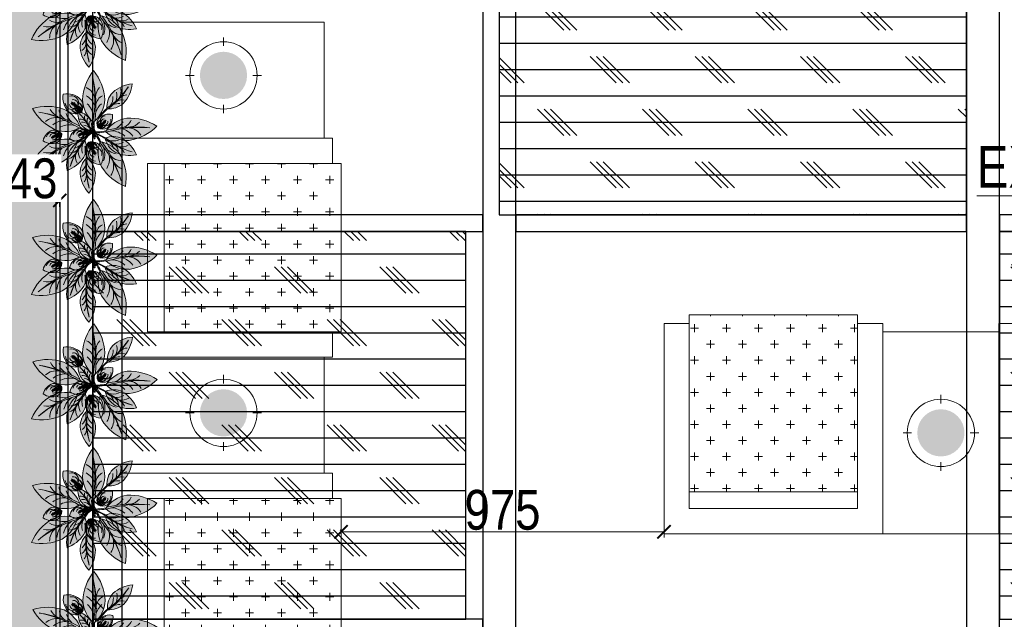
# Model space of a CAD drawing. Header units: millimetres. Extents: x -106827 to 92813, y -35754 to 7831.
# Tile 130 of 160: x 2016 to 4988, y -26814 to -25005. Entities that reach past the tile are written whole.
import ezdxf
from ezdxf.xclip import XClip

# ---------------------------------------------------------------- set-up
doc = ezdxf.new("R2010")
doc.units = ezdxf.units.MM
doc.header["$XCLIPFRAME"] = 2
doc.header["$PDMODE"] = 35
doc.linetypes.add('General Arrangement Plan$0$( Hidden )', pattern=[0.375, 0.25, -0.125])
doc.linetypes.add('HIDDEN', pattern=[0.375, 0.25, -0.125])
for name, color, linetype in [('A-ANNO-DIMS-30', 7, 'Continuous'), ('Elevation hatch', 7, 'Continuous'), ('IFF-35 HEAVY', 100, 'Continuous'), ('M-HVAC-INSULATION', 7, 'Continuous')]:
    doc.layers.add(name, color=color, linetype=linetype)
for name, color, linetype, lineweight in [('General Arrangement Plan$0$DIM', 7, 'Continuous', 13), ('General Arrangement Plan$1$CT-FURNITURE', 3, 'Continuous', 5), ('General Arrangement Plan$1$FURN', 252, 'Continuous', 5), ('General Arrangement Plan$1$TXT', 6, 'Continuous', 20)]:
    doc.layers.add(name, color=color, linetype=linetype, lineweight=lineweight)
doc.styles.add('General Arrangement Plan$1$Standard', font='ARIALN.TTF')
doc.styles.get("Standard").update_dxf_attribs({"font": 'ARIALN.TTF'})
doc.dimstyles.new('General Arrangement Plan$1$TFS-Dim', dxfattribs={"dimtxt": 120, "dimasz": 40, "dimexe": 25, "dimexo": 25, "dimgap": 4.5, "dimtad": 1, "dimdec": 0, "dimzin": 0, "dimdsep": 46, "dimtxsty": 'General Arrangement Plan$1$Standard', "dimblk": 'General Arrangement Plan$1$_ArchTick', "dimcen": 0.09, "dimdle": 2, "dimclrd": 256, "dimclre": 8, "dimadec": 0, "dimazin": 0, "dimtfac": 1, "dimtdec": 0, "dimtofl": 0, "dimtmove": 1, "dimatfit": 3, "dimfxl": 1, "dimtolj": 1, "dimtzin": 0, "dimlwd": -1, "dimlwe": -1, "dimarcsym": 0})
doc.dimstyles.new('TFS-Dim', dxfattribs={"dimtxt": 120, "dimasz": 40, "dimexe": 25, "dimexo": 25, "dimgap": 4.5, "dimtad": 1, "dimdec": 0, "dimzin": 0, "dimdsep": 46, "dimtxsty": 'Standard', "dimblk": 'ARCHTICK', "dimcen": 0.09, "dimdle": 2, "dimclrd": 256, "dimclre": 8, "dimadec": 0, "dimazin": 0, "dimtfac": 1, "dimtdec": 0, "dimtofl": 0, "dimtmove": 1, "dimatfit": 3, "dimfxl": 1, "dimtolj": 1, "dimtzin": 0, "dimlwd": -1, "dimlwe": -1, "dimarcsym": 0})
pattern_1 = [(0, (-27179.21, -19598.95), (0, 79.375), []), (135, (-27139.52, -19638.64), (-158.75, -158.75), [112.2532, -112.2532]), (135, (-27119.68, -19638.64), (-158.75, -158.75), [112.2532, -112.2532]), (135, (-27099.83, -19638.64), (-158.75, -158.75), [112.2532, -112.2532])]

# ---------------------------------------------------------------- blocks, each defined once
blk = doc.blocks.new('General Arrangement Plan$1$A$Caff05cb0')
h = blk.add_hatch(color=52)
h.set_gradient(color1=(228, 209, 7), one_color=1, tint=1, name='SPHERICAL')
edge = h.paths.add_edge_path()
edge.add_arc((0, 0), 70.1, 0, 360, ccw=False)
at = {"color": 250}
for points in [[(0, 87.5), (0, 112.5)], [(-87.5, 0), (-112.5, 0)], [(87.5, 0), (112.5, 0)], [(0, -87.5), (0, -112.5)]]:
    blk.add_lwpolyline(points, dxfattribs=at)
blk.add_circle((0, 0), 100, dxfattribs=at)
blk = doc.blocks.new('General Arrangement Plan$1$JHGFG')
h = blk.add_hatch()
h.set_pattern_fill('CROSS', color=9, scale=7.5, angle=270)
h.paths.add_polyline_path([(-2281577.9, -209054.5), (-2282102.9, -209054.5), (-2282102.9, -209554.5), (-2281577.9, -209554.5)])
at = {"color": 0, "linetype": 'ByBlock', "lineweight": -2}
for points in [[(-2282152.9, -209054.5), (-2281602.9, -209054.5), (-2281602.9, -208979.5), (-2282227.9, -208979.5), (-2282227.9, -209629.5), (-2281602.9, -209629.5), (-2281602.9, -209554.5), (-2282152.9, -209554.5)], [(-2282102.9, -209054.5), (-2282152.9, -209054.5), (-2282152.9, -209554.5), (-2282102.9, -209554.5)], [(-2281577.9, -209054.5), (-2282102.9, -209054.5), (-2282102.9, -209554.5), (-2281577.9, -209554.5)]]:
    blk.add_lwpolyline(points, close=True, dxfattribs=at)
blk = doc.blocks.new('General Arrangement Plan$1$plant4')
at = {"ltscale": 0.8}
h = blk.add_hatch(color=85, dxfattribs=at)
h.dxf.hatch_style = 1
h.set_gradient(color1=(103, 159, 96), color2=(179, 207, 175), one_color=1, tint=0.75, name='INVCURVED')
h.paths.add_polyline_path([(0.2266, 0.0676, 0.199512), (0.0989, 0.0067, 0.09675), (0.3533, 0.0075, -0.086654), (0.1023, -0.0053, 0.192489), (0.2266, -0.0624, 0.158608), (0.3953, 0.0026, 0.158608)])
h = blk.add_hatch(color=35, dxfattribs=at)
h.dxf.hatch_style = 1
h.set_gradient(color1=(179, 116, 77), color2=(114, 74, 49), one_color=1, tint=0.32, name='CURVED')
h.paths.add_polyline_path([(0.05, -0.0003), (0.0485, 0.0057, 0.033108), (0, 0, 0.809082), (0.002, -0.006, -0.032777)])
h.paths.add_polyline_path([(0.0973, 0.0049, 0.033108), (0.0485, 0.0057), (0.05, -0.0003, -0.032777), (0.0983, -0.001), (0.0953, 0.0026)])
h = blk.add_hatch(color=85, dxfattribs=at)
h.dxf.hatch_style = 1
h.set_gradient(color1=(103, 159, 96), color2=(52, 80, 48), one_color=1, tint=0.25)
h.paths.add_polyline_path([(0.3533, 0.0075, -0.09675), (0.0989, 0.0067, 0.007527), (0.0953, 0.0026, 0.014292), (0.1023, -0.0053, 0.086654)])
blk.add_lwpolyline([(0.0983, -0.001), (0.0953, 0.0026), (0.0973, 0.0049, 0.066288), (0, 0, 0.809082), (0.002, -0.006, -0.065625)], format="xyb", close=True, dxfattribs=at)
for centre, radius, start, end in [((0.2359, -0.1164), 0.1842, 92.9121, 139.7695), ((0.211, -0.2242), 0.2922, 50.9055, 86.9554), ((0.2359, 0.1215), 0.1842, 220.2305, 267.0879), ((0.2242, 0.6583), 0.6635, 259.119, 281.2235), ((0.1912, 0.7199), 0.7306, 263.0097, 282.8199), ((0.1144, 0.1192), 0.1187, 277.6411, 318.482), ((0.1515, 0.1013), 0.1129, 290.5634, 330.4539), ((0.211, 0.2293), 0.2922, 273.0446, 309.0945), ((0.2123, 0.0879), 0.0955, 283.0013, 333.1911), ((0.1127, -0.1239), 0.1214, 41.7528, 70.1061), ((0.1853, -0.0821), 0.0727, 27.7376, 79.2347), ((0.2381, -0.0995), 0.0902, 48.8027, 88.011)]:
    blk.add_arc(centre, radius, start, end, dxfattribs=at)
blk = doc.blocks.new('General Arrangement Plan$1$plant5')
at = {"ltscale": 0.8}
h = blk.add_hatch(color=7, dxfattribs=at)
h.dxf.hatch_style = 1
h.set_gradient(color1=(237, 238, 238), one_color=1, tint=1)
h.paths.add_polyline_path([(0.15, 0, 0.256909), (0.0543, 0.05, 0.240303), (0.0028, 0.0075, -0.358381), (0.0489, 0.0306, 0.270233), (0, 0, -0.348977), (0.0363, 0.0149, 0.25095), (0.0039, 0, -0.245389), (0.0298, 0.008, 0.153246), (0.0082, 0, 0.15184), (0.0296, -0.008, 0.001374), (0.0298, -0.008, -0.245389), (0.0039, 0, 0.25095), (0.0363, -0.0149, -0.348977), (0, 0, 0.270233), (0.0489, -0.0306, -0.358381), (0.0028, -0.0075, 0.240303), (0.0543, -0.05, 0.256909)])
edge = h.paths.add_edge_path(flags=16)
edge.add_arc((0.0098, 0.0552), 0.0552, 269.916, 271.4154, ccw=False)
edge.add_arc((0.011, -0.0487), 0.0487, 89.8163, 91.5152, ccw=False)
edge.add_arc((0.0098, 0.0552), 0.0552, 271.4154, 288.9745)
edge.add_spline(control_points=[(0.0278, 0.003), (0.0281, 0.003), (0.03, 0.0028), (0.032, 0.0025), (0.0337, 0.0022)], knot_values=[0.247151, 0.247151, 0.247151, 0.247151, 0.247786, 0.253074, 0.253074, 0.253074, 0.253074], degree=3, periodic=0)
edge.add_spline(control_points=[(0.0337, 0.0022), (0.0349, 0.0021), (0.0361, 0.0019), (0.0372, 0.0017)], knot_values=[0.243636, 0.243636, 0.243636, 0.243636, 0.247151, 0.247151, 0.247151, 0.247151], degree=3, periodic=0)
edge.add_spline(control_points=[(0.0372, 0.0017), (0.0385, 0.0015), (0.0405, 0.0013), (0.0424, 0.0011), (0.0431, 0.0011)], knot_values=[0.23773, 0.23773, 0.23773, 0.23773, 0.241748, 0.243636, 0.243636, 0.243636, 0.243636], degree=3, periodic=0)
edge.add_spline(control_points=[(0.0431, 0.0011), (0.044, 0.001), (0.045, 0.001), (0.0459, 0.001)], knot_values=[0.234818, 0.234818, 0.234818, 0.234818, 0.23773, 0.23773, 0.23773, 0.23773], degree=3, periodic=0)
edge.add_spline(control_points=[(0.0459, 0.001), (0.0472, 0.0009), (0.0485, 0.0009), (0.0498, 0.0009)], knot_values=[0.230931, 0.230931, 0.230931, 0.230931, 0.234818, 0.234818, 0.234818, 0.234818], degree=3, periodic=0)
edge.add_spline(control_points=[(0.0498, 0.0009), (0.0513, 0.0009), (0.0528, 0.0009), (0.0543, 0.0009)], knot_values=[0.226471, 0.226471, 0.226471, 0.226471, 0.230931, 0.230931, 0.230931, 0.230931], degree=3, periodic=0)
edge.add_spline(control_points=[(0.0543, 0.0009), (0.0547, 0.0009), (0.0564, 0.001), (0.0581, 0.001), (0.0594, 0.0011)], knot_values=[0.221526, 0.221526, 0.221526, 0.221526, 0.222579, 0.226471, 0.226471, 0.226471, 0.226471], degree=3, periodic=0)
edge.add_spline(control_points=[(0.0594, 0.0011), (0.0609, 0.0012), (0.0623, 0.0014), (0.0637, 0.0017)], knot_values=[0.217168, 0.217168, 0.217168, 0.217168, 0.221526, 0.221526, 0.221526, 0.221526], degree=3, periodic=0)
edge.add_spline(control_points=[(0.0637, 0.0017), (0.0648, 0.002), (0.066, 0.0024), (0.0672, 0.0029), (0.0674, 0.003)], knot_values=[0.213164, 0.213164, 0.213164, 0.213164, 0.216463, 0.217168, 0.217168, 0.217168, 0.217168], degree=3, periodic=0)
edge.add_spline(control_points=[(0.0674, 0.003), (0.0685, 0.0035), (0.07, 0.0044), (0.0718, 0.0051), (0.0724, 0.0052)], knot_values=[0.207777, 0.207777, 0.207777, 0.207777, 0.211372, 0.213164, 0.213164, 0.213164, 0.213164], degree=3, periodic=0)
edge.add_spline(control_points=[(0.0724, 0.0052), (0.0729, 0.0053), (0.0744, 0.0054), (0.0757, 0.0044), (0.0762, 0.0036)], knot_values=[0.203445, 0.203445, 0.203445, 0.203445, 0.204995, 0.207777, 0.207777, 0.207777, 0.207777], degree=3, periodic=0)
edge.add_spline(control_points=[(0.0762, 0.0036), (0.0763, 0.0036), (0.0768, 0.0026), (0.0767, 0.0012), (0.0763, 0), (0.0763, -0.0001)], knot_values=[0.199694, 0.199694, 0.199694, 0.199694, 0.199863, 0.203137, 0.203445, 0.203445, 0.203445, 0.203445], degree=3, periodic=0)
edge.add_spline(control_points=[(0.0763, -0.0001), (0.0761, -0.0008), (0.0757, -0.0017), (0.075, -0.0024), (0.0748, -0.0026)], knot_values=[0.196756, 0.196756, 0.196756, 0.196756, 0.198903, 0.199694, 0.199694, 0.199694, 0.199694], degree=3, periodic=0)
edge.add_spline(control_points=[(0.0748, -0.0026), (0.0743, -0.0031), (0.0734, -0.0037), (0.0725, -0.0042), (0.0722, -0.0043)], knot_values=[0.193643, 0.193643, 0.193643, 0.193643, 0.195869, 0.196756, 0.196756, 0.196756, 0.196756], degree=3, periodic=0)
edge.add_spline(control_points=[(0.0722, -0.0043), (0.0708, -0.0049), (0.0694, -0.0052), (0.0678, -0.0054)], knot_values=[0.189135, 0.189135, 0.189135, 0.189135, 0.193643, 0.193643, 0.193643, 0.193643], degree=3, periodic=0)
edge.add_spline(control_points=[(0.0678, -0.0054), (0.0677, -0.0054), (0.0667, -0.0056), (0.0657, -0.0057), (0.0648, -0.0058)], knot_values=[0.186092, 0.186092, 0.186092, 0.186092, 0.186502, 0.189135, 0.189135, 0.189135, 0.189135], degree=3, periodic=0)
edge.add_spline(control_points=[(0.0648, -0.0058), (0.0635, -0.0059), (0.0621, -0.006), (0.0608, -0.0061)], knot_values=[0.182083, 0.182083, 0.182083, 0.182083, 0.186092, 0.186092, 0.186092, 0.186092], degree=3, periodic=0)
edge.add_spline(control_points=[(0.0608, -0.0061), (0.0596, -0.0062), (0.0584, -0.0062), (0.0571, -0.0062)], knot_values=[0.178391, 0.178391, 0.178391, 0.178391, 0.182083, 0.182083, 0.182083, 0.182083], degree=3, periodic=0)
edge.add_spline(control_points=[(0.0571, -0.0062), (0.0568, -0.0062), (0.0555, -0.0063), (0.0543, -0.0063), (0.0534, -0.0063)], knot_values=[0.17468, 0.17468, 0.17468, 0.17468, 0.175797, 0.178391, 0.178391, 0.178391, 0.178391], degree=3, periodic=0)
edge.add_spline(control_points=[(0.0534, -0.0063), (0.0525, -0.0063), (0.0516, -0.0063), (0.0506, -0.0063)], knot_values=[0.171864, 0.171864, 0.171864, 0.171864, 0.17468, 0.17468, 0.17468, 0.17468], degree=3, periodic=0)
edge.add_spline(control_points=[(0.0506, -0.0063), (0.0494, -0.0063), (0.0482, -0.0063), (0.047, -0.0062)], knot_values=[0.16826, 0.16826, 0.16826, 0.16826, 0.171864, 0.171864, 0.171864, 0.171864], degree=3, periodic=0)
edge.add_spline(control_points=[(0.047, -0.0062), (0.0453, -0.0061), (0.0434, -0.006), (0.0414, -0.0057), (0.0411, -0.0057)], knot_values=[0.162342, 0.162342, 0.162342, 0.162342, 0.167388, 0.16826, 0.16826, 0.16826, 0.16826], degree=3, periodic=0)
edge.add_spline(control_points=[(0.0411, -0.0057), (0.0399, -0.0055), (0.0386, -0.0053), (0.0374, -0.005)], knot_values=[0.158654, 0.158654, 0.158654, 0.158654, 0.162342, 0.162342, 0.162342, 0.162342], degree=3, periodic=0)
edge.add_spline(control_points=[(0.0374, -0.005), (0.0365, -0.0049), (0.0357, -0.0047), (0.0348, -0.0045)], knot_values=[0.156033, 0.156033, 0.156033, 0.156033, 0.158654, 0.158654, 0.158654, 0.158654], degree=3, periodic=0)
edge.add_spline(control_points=[(0.0348, -0.0045), (0.0335, -0.0043), (0.0317, -0.004), (0.03, -0.0037), (0.0295, -0.0036)], knot_values=[0.15048, 0.15048, 0.15048, 0.15048, 0.154549, 0.156033, 0.156033, 0.156033, 0.156033], degree=3, periodic=0)
edge.add_arc((0.011, -0.0487), 0.0487, 67.7054, 89.8163)
at = {"lineweight": 5, "ltscale": 0.8}
h = blk.add_hatch(color=83, dxfattribs=at)
h.dxf.hatch_style = 1
h.set_gradient(color1=(117, 211, 105), one_color=1, tint=1)
h.paths.add_polyline_path([(0.0489, 0.0306, 0.358381), (0.0028, 0.0075, 0.02724), (0, 0, -0.270233)])
h.paths.add_polyline_path([(0.0039, 0, -0.25095), (0.0363, 0.0149, 0.348977), (0, 0, 0.348977), (0.0363, -0.0149, -0.25095)])
h.paths.add_polyline_path([(0.0298, 0.008, 0.245389), (0.0039, 0, 0.245389), (0.0298, -0.008, -0.153246), (0.0082, 0, -0.153246)], flags=17)
h.paths.add_polyline_path([(0, 0, 0.02724), (0.0028, -0.0075, 0.358381), (0.0489, -0.0306, -0.270233)])
h = blk.add_hatch(color=95, dxfattribs=at)
h.dxf.hatch_style = 1
h.set_gradient(color1=(68, 182, 53), color2=(121, 213, 109), one_color=1, tint=0.63, name='CYLINDER')
edge = h.paths.add_edge_path()
edge.add_spline(control_points=[(0.0722, -0.0043), (0.0725, -0.0042), (0.0734, -0.0037), (0.0743, -0.0031), (0.0748, -0.0026)], knot_values=[0.193643, 0.193643, 0.193643, 0.193643, 0.194531, 0.196756, 0.196756, 0.196756, 0.196756], degree=3, periodic=0)
edge.add_spline(control_points=[(0.0748, -0.0026), (0.075, -0.0024), (0.0757, -0.0017), (0.0761, -0.0008), (0.0763, -0.0001)], knot_values=[0.196756, 0.196756, 0.196756, 0.196756, 0.197548, 0.199694, 0.199694, 0.199694, 0.199694], degree=3, periodic=0)
edge.add_spline(control_points=[(0.0763, -0.0001), (0.0763, 0), (0.0767, 0.0012), (0.0768, 0.0026), (0.0763, 0.0036), (0.0762, 0.0036)], knot_values=[0.199694, 0.199694, 0.199694, 0.199694, 0.200002, 0.203276, 0.203445, 0.203445, 0.203445, 0.203445], degree=3, periodic=0)
edge.add_spline(control_points=[(0.0762, 0.0036), (0.0757, 0.0044), (0.0744, 0.0054), (0.0729, 0.0053), (0.0724, 0.0052)], knot_values=[0.203445, 0.203445, 0.203445, 0.203445, 0.206228, 0.207777, 0.207777, 0.207777, 0.207777], degree=3, periodic=0)
edge.add_spline(control_points=[(0.0724, 0.0052), (0.0718, 0.0051), (0.07, 0.0044), (0.0685, 0.0035), (0.0674, 0.003)], knot_values=[0.207777, 0.207777, 0.207777, 0.207777, 0.20957, 0.213164, 0.213164, 0.213164, 0.213164], degree=3, periodic=0)
edge.add_spline(control_points=[(0.0674, 0.003), (0.0672, 0.0029), (0.066, 0.0024), (0.0648, 0.002), (0.0637, 0.0017)], knot_values=[0.213164, 0.213164, 0.213164, 0.213164, 0.213868, 0.217168, 0.217168, 0.217168, 0.217168], degree=3, periodic=0)
edge.add_spline(control_points=[(0.0637, 0.0017), (0.0623, 0.0014), (0.0609, 0.0012), (0.0594, 0.0011)], knot_values=[0.217168, 0.217168, 0.217168, 0.217168, 0.221526, 0.221526, 0.221526, 0.221526], degree=3, periodic=0)
edge.add_spline(control_points=[(0.0594, 0.0011), (0.0581, 0.001), (0.0564, 0.001), (0.0547, 0.0009), (0.0543, 0.0009)], knot_values=[0.221526, 0.221526, 0.221526, 0.221526, 0.225418, 0.226471, 0.226471, 0.226471, 0.226471], degree=3, periodic=0)
edge.add_spline(control_points=[(0.0543, 0.0009), (0.0528, 0.0009), (0.0513, 0.0009), (0.0498, 0.0009)], knot_values=[0.226471, 0.226471, 0.226471, 0.226471, 0.230931, 0.230931, 0.230931, 0.230931], degree=3, periodic=0)
edge.add_spline(control_points=[(0.0498, 0.0009), (0.0485, 0.0009), (0.0472, 0.0009), (0.0459, 0.001)], knot_values=[0.230931, 0.230931, 0.230931, 0.230931, 0.234818, 0.234818, 0.234818, 0.234818], degree=3, periodic=0)
edge.add_spline(control_points=[(0.0459, 0.001), (0.045, 0.001), (0.044, 0.001), (0.0431, 0.0011)], knot_values=[0.234818, 0.234818, 0.234818, 0.234818, 0.23773, 0.23773, 0.23773, 0.23773], degree=3, periodic=0)
edge.add_spline(control_points=[(0.0431, 0.0011), (0.0424, 0.0011), (0.0405, 0.0013), (0.0385, 0.0015), (0.0372, 0.0017)], knot_values=[0.23773, 0.23773, 0.23773, 0.23773, 0.239619, 0.243636, 0.243636, 0.243636, 0.243636], degree=3, periodic=0)
edge.add_spline(control_points=[(0.0372, 0.0017), (0.0361, 0.0019), (0.0349, 0.0021), (0.0337, 0.0022)], knot_values=[0.243636, 0.243636, 0.243636, 0.243636, 0.247151, 0.247151, 0.247151, 0.247151], degree=3, periodic=0)
edge.add_spline(control_points=[(0.0337, 0.0022), (0.032, 0.0025), (0.03, 0.0028), (0.0281, 0.003), (0.0278, 0.003)], knot_values=[0.247151, 0.247151, 0.247151, 0.247151, 0.25244, 0.253074, 0.253074, 0.253074, 0.253074], degree=3, periodic=0)
edge.add_arc((0.011, 0.0487), 0.0487, 271.5152, 290.2274, ccw=False)
edge.add_arc((0.011, -0.0487), 0.0487, 67.7054, 88.4848, ccw=False)
edge.add_spline(control_points=[(0.0295, -0.0036), (0.03, -0.0037), (0.0317, -0.004), (0.0335, -0.0043), (0.0348, -0.0045)], knot_values=[0.15048, 0.15048, 0.15048, 0.15048, 0.151964, 0.156033, 0.156033, 0.156033, 0.156033], degree=3, periodic=0)
edge.add_spline(control_points=[(0.0348, -0.0045), (0.0357, -0.0047), (0.0365, -0.0049), (0.0374, -0.005)], knot_values=[0.156033, 0.156033, 0.156033, 0.156033, 0.158654, 0.158654, 0.158654, 0.158654], degree=3, periodic=0)
edge.add_spline(control_points=[(0.0374, -0.005), (0.0386, -0.0053), (0.0399, -0.0055), (0.0411, -0.0057)], knot_values=[0.158654, 0.158654, 0.158654, 0.158654, 0.162342, 0.162342, 0.162342, 0.162342], degree=3, periodic=0)
edge.add_spline(control_points=[(0.0411, -0.0057), (0.0414, -0.0057), (0.0434, -0.006), (0.0453, -0.0061), (0.047, -0.0062)], knot_values=[0.162342, 0.162342, 0.162342, 0.162342, 0.163214, 0.16826, 0.16826, 0.16826, 0.16826], degree=3, periodic=0)
edge.add_spline(control_points=[(0.047, -0.0062), (0.0482, -0.0063), (0.0494, -0.0063), (0.0506, -0.0063)], knot_values=[0.16826, 0.16826, 0.16826, 0.16826, 0.171864, 0.171864, 0.171864, 0.171864], degree=3, periodic=0)
edge.add_spline(control_points=[(0.0506, -0.0063), (0.0516, -0.0063), (0.0525, -0.0063), (0.0534, -0.0063)], knot_values=[0.171864, 0.171864, 0.171864, 0.171864, 0.17468, 0.17468, 0.17468, 0.17468], degree=3, periodic=0)
edge.add_spline(control_points=[(0.0534, -0.0063), (0.0543, -0.0063), (0.0555, -0.0063), (0.0568, -0.0062), (0.0571, -0.0062)], knot_values=[0.17468, 0.17468, 0.17468, 0.17468, 0.177274, 0.178391, 0.178391, 0.178391, 0.178391], degree=3, periodic=0)
edge.add_spline(control_points=[(0.0571, -0.0062), (0.0584, -0.0062), (0.0596, -0.0062), (0.0608, -0.0061)], knot_values=[0.178391, 0.178391, 0.178391, 0.178391, 0.182083, 0.182083, 0.182083, 0.182083], degree=3, periodic=0)
edge.add_spline(control_points=[(0.0608, -0.0061), (0.0621, -0.006), (0.0635, -0.0059), (0.0648, -0.0058)], knot_values=[0.182083, 0.182083, 0.182083, 0.182083, 0.186092, 0.186092, 0.186092, 0.186092], degree=3, periodic=0)
edge.add_spline(control_points=[(0.0648, -0.0058), (0.0657, -0.0057), (0.0667, -0.0056), (0.0677, -0.0054), (0.0678, -0.0054)], knot_values=[0.186092, 0.186092, 0.186092, 0.186092, 0.188726, 0.189135, 0.189135, 0.189135, 0.189135], degree=3, periodic=0)
edge.add_spline(control_points=[(0.0678, -0.0054), (0.0694, -0.0052), (0.0708, -0.0049), (0.0722, -0.0043)], knot_values=[0.189135, 0.189135, 0.189135, 0.189135, 0.193643, 0.193643, 0.193643, 0.193643], degree=3, periodic=0)
at = {"lineweight": 9, "ltscale": 0.8}
for p, q in [((0.0299, -0.0008), (0.0236, 0.0003)), ((0.0324, 0.0004), (0.0358, 0.0051)), ((0.0367, 0.001), (0.0414, 0.0073)), ((0.0435, -0.0027), (0.0427, 0.0041)), ((0.0455, -0.0007), (0.0466, 0.0032)), ((0.0507, -0.0021), (0.0477, 0.0086)), ((0.0545, -0.0006), (0.0538, 0.005)), ((0.0604, -0.0013), (0.0571, 0.0065)), ((0.0637, -0.0003), (0.0638, 0.0057)), ((0.0674, 0.0003), (0.0674, 0.0088)), ((0.071, 0.0011), (0.0736, 0.0087)), ((0.0744, 0.0005), (0.0836, -0.0024)), ((0.0745, 0.0023), (0.0809, 0.0072)), ((0.0331, -0.0017), (0.0356, -0.0058)), ((0.0359, -0.0021), (0.0384, -0.0071)), ((0.04, -0.0018), (0.0423, -0.0098)), ((0.0474, -0.0047), (0.0459, -0.0105)), ((0.0512, -0.005), (0.0493, -0.009)), ((0.0546, -0.0037), (0.0519, -0.0097)), ((0.0571, -0.0045), (0.0573, -0.0126)), ((0.0629, -0.0036), (0.0579, -0.0096)), ((0.0649, -0.0044), (0.0646, -0.0097)), ((0.0679, -0.003), (0.0676, -0.0121)), ((0.0718, -0.0029), (0.0733, -0.0082)), ((0.0731, -0.0013), (0.0781, -0.005))]:
    blk.add_line(p, q, dxfattribs=at)
for centre, radius, start, end in [((0.0702, -0.0218), 0.0735, 102.4876, 162.7777), ((0.0067, 0.0482), 0.0483, 273.5313, 328.711), ((0.0098, 0.0552), 0.0552, 269.916, 311.5613), ((0.011, -0.0487), 0.0487, 43.3703, 91.5152), ((0.0655, -0.0023), 0.025, 51.9712, 139.685), ((0.0788, 0.0012), 0.0378, 48.9446, 144.5333), ((0.0567, -0.062), 0.112, 33.595, 91.2278), ((0.0702, 0.0218), 0.0735, 197.2223, 257.5124), ((0.0067, -0.0482), 0.0483, 31.289, 86.4687), ((0.0676, -0.0011), 0.0254, 213.677, 332.8415), ((0.0804, 0.0017), 0.0409, 217.4348, 331.7322), ((0.0567, 0.062), 0.112, 268.7722, 326.405)]:
    blk.add_arc(centre, radius, start, end, dxfattribs=at)
at = {"color": 62, "lineweight": 5, "ltscale": 0.8}
for centre, radius, start, end in [((0.0507, -0.0267), 0.0573, 91.7664, 152.2545), ((0.0275, -0.0154), 0.0315, 73.8983, 150.8496), ((0.0399, -0.009), 0.0406, 77.1426, 158.365), ((0.034, -0.0228), 0.0378, 86.5852, 142.9351), ((0.0245, -0.0208), 0.0293, 79.5747, 134.724), ((0.0317, -0.0305), 0.0385, 92.8652, 127.7155), ((0.0507, 0.0267), 0.0573, 207.7455, 268.2336), ((0.0275, 0.0154), 0.0315, 209.1504, 286.1017), ((0.0399, 0.009), 0.0406, 201.635, 282.8574), ((0.034, 0.0228), 0.0378, 217.0649, 273.4148), ((0.0245, 0.0208), 0.0293, 225.276, 280.4253), ((0.0317, 0.0305), 0.0385, 232.2845, 267.1348)]:
    blk.add_arc(centre, radius, start, end, dxfattribs=at)
blk.add_open_spline([(0.0295, -0.0036), (0.03, -0.0037), (0.0339, -0.0043), (0.0429, -0.0064), (0.0552, -0.0064), (0.0655, -0.0059), (0.0723, -0.0047), (0.0754, -0.0023), (0.0766, 0.0004), (0.0769, 0.0036), (0.0738, 0.0058), (0.0702, 0.0046), (0.0648, 0.0013), (0.0544, 0.0009), (0.0416, 0.0008), (0.0325, 0.0025), (0.0281, 0.003), (0.0278, 0.003)], degree=3, knots=[0.1504802, 0.1504802, 0.1504802, 0.1504802, 0.1519644, 0.163214, 0.177274, 0.1887256, 0.1945307, 0.1975476, 0.2000024, 0.2032763, 0.2062279, 0.2095699, 0.2138685, 0.2254176, 0.2396186, 0.2524399, 0.2530743, 0.2530743, 0.2530743, 0.2530743], dxfattribs=at)
blk = doc.blocks.new('General Arrangement Plan$1$Anturio Completa')
at = {"xscale": -1}
for p, rotation in [((0.0382, -0.3934), 275.9103487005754), ((0.0047, -0.3743), 209.3422747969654)]:
    blk.add_blockref('General Arrangement Plan$1$plant4', p, dxfattribs=dict(at, rotation=rotation))
for name, p, xscale, yscale, zscale, rotation in [('General Arrangement Plan$1$plant4', (-0.0545, -0.3355), 0.6875195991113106, 0.6875195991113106, 0.6875195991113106, 134.6123703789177), ('General Arrangement Plan$1$plant4', (0.0396, -0.3604), 0.6875195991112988, 0.6875195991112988, 0.6875195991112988, 62.02852832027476), ('General Arrangement Plan$1$plant5', (0.0091, -0.3436), 0.7678141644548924, 0.7678141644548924, 0.7678141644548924, 132.2423739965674), ('General Arrangement Plan$1$plant4', (0.06, -0.3566), 0.4588451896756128, 0.4588451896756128, 0.4588451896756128, 214.0760858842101), ('General Arrangement Plan$1$plant5', (0.0322, -0.3992), 0.7678141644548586, 0.7678141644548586, 0.7678141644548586, 290.0444626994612), ('General Arrangement Plan$1$plant4', (0.0225, -0.3869), 0.6875195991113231, 0.6875195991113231, 0.6875195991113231, 329.7037252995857), ('General Arrangement Plan$1$plant4', (0.1178, -0.4144), 0.6875195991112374, 0.6875195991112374, 0.6875195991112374, 3.732606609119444), ('General Arrangement Plan$1$plant5', (0.0446, -0.5537), 0.7678141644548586, 0.7678141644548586, 0.7678141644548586, 290.0444626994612)]:
    blk.add_blockref(name, p, dxfattribs=dict(xscale=xscale, yscale=yscale, zscale=zscale, rotation=rotation))
for name, p, rotation in [('General Arrangement Plan$1$plant5', (0.0917, -0.3951), 27.2090412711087), ('General Arrangement Plan$1$plant4', (0.0722, -0.3656), 180), ('General Arrangement Plan$1$plant4', (0.0428, -0.3558), 248.0349850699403), ('General Arrangement Plan$1$plant4', (0.0423, -0.3813), 297.7195320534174), ('General Arrangement Plan$1$plant5', (-0.0806, -0.4387), 224.8255080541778)]:
    blk.add_blockref(name, p, dxfattribs=dict(rotation=rotation))
blk = doc.blocks.new('General Arrangement Plan$1$_ArchTick')
at = {"color": 0, "linetype": 'ByBlock', "const_width": 0.15}
blk.add_lwpolyline([(-0.5, -0.5), (0.5, 0.5)], dxfattribs=at)
blk = doc.blocks.new('*D257')
at = {"layer": 'Defpoints', "color": 0}
for p in [(7030.1, 2582.6), (7030.1, 2540.3, 0.1), (8005.2, 2540.6, 0)]:
    blk.add_point(p, dxfattribs=at)
at = {"layer": 'General Arrangement Plan$0$DIM', "color": 8, "linetype": 'General Arrangement Plan$0$( Hidden )'}
for p, q in [((7030.1, 2565.3), (7030.1, 2607.6)), ((8005.2, 2565.6), (8005.2, 2607.6))]:
    blk.add_line(p, q, dxfattribs=at)
at = {"layer": 'General Arrangement Plan$0$DIM', "color": 8}
blk.add_line((8007.2, 2582.6), (7028.1, 2582.6), dxfattribs=at)
at = {"layer": 'General Arrangement Plan$0$DIM', "color": 8, "xscale": 40, "yscale": 40, "zscale": 40, "rotation": 180}
blk.add_blockref('General Arrangement Plan$1$_ArchTick', (7030.1, 2582.6), dxfattribs=at)
at = {"layer": 'General Arrangement Plan$0$DIM', "color": 8, "xscale": 40, "yscale": 40, "zscale": 40}
blk.add_blockref('General Arrangement Plan$1$_ArchTick', (8005.2, 2582.6), dxfattribs=at)
at = {"layer": 'General Arrangement Plan$0$DIM', "color": 0, "insert": (7517.6, 2648.4), "char_height": 120, "attachment_point": 5, "style": 'General Arrangement Plan$1$Standard'}
blk.add_mtext('\\A1;975', dxfattribs=at)
blk = doc.blocks.new('A$C03659140')
at = {"color": 3, "ltscale": 10}
for points in [[(6080.3, 100.3), (6080.3, 5127.4), (5980.3, 5127.4), (5980.3, 100.3)], [(7357.6, 100.3), (7357.6, 5127.4), (7257.6, 5127.4), (7257.6, 100.3)], [(8817.3, 100.3), (8817.5, 5128), (8717.5, 5128), (8717.3, 100.3)]]:
    blk.add_lwpolyline(points, close=True, dxfattribs=at)
at = {"color": 30, "ltscale": 10}
for points in [[(6079.9, 2465.2), (7257.5, 2465.2), (7257.5, 2515.2), (6079.9, 2515.2)], [(7357.5, 2465.1), (8717.1, 2465), (8717.1, 2515), (7357.5, 2515.1)], [(8817.1, 2465.1), (10587.6, 2465), (10587.6, 2515), (8817.1, 2515.1)], [(6079.9, 1244.9), (7257.5, 1244.9), (7257.5, 1294.9), (6079.9, 1294.9)]]:
    blk.add_lwpolyline(points, close=True, dxfattribs=at)
blk = doc.blocks.new('_ArchTick')
at = {"color": 0, "linetype": 'ByBlock', "const_width": 0.15}
blk.add_lwpolyline([(-0.5, -0.5), (0.5, 0.5)], dxfattribs=at)
blk = doc.blocks.new('*D314')
at = {"layer": 'A-ANNO-DIMS-30', "color": 8, "linetype": 'HIDDEN'}
for p, q in [((1893.7, -25571), (1893.7, -25524.7)), ((2136.7, -25569.5), (2136.7, -25524.7))]:
    blk.add_line(p, q, dxfattribs=at)
at = {"layer": 'A-ANNO-DIMS-30', "linetype": 'HIDDEN'}
blk.add_line((1891.7, -25549.7), (2138.7, -25549.7), dxfattribs=at)
at = {"layer": 'Defpoints', "color": 0}
for p in [(1893.7, -25594.5, 25), (2136.7, -25594.5)]:
    blk.add_point(p, dxfattribs=at)
at = {"layer": 'A-ANNO-DIMS-30', "xscale": 40, "yscale": 40, "zscale": 40, "rotation": 180}
blk.add_blockref('_ArchTick', (1893.7, -25549.7), dxfattribs=at)
at = {"layer": 'A-ANNO-DIMS-30', "xscale": 40, "yscale": 40, "zscale": 40}
blk.add_blockref('_ArchTick', (2136.7, -25549.7), dxfattribs=at)
at = {"layer": 'A-ANNO-DIMS-30', "color": 0, "insert": (2015.2, -25483.9), "char_height": 120, "attachment_point": 5, "bg_fill": 3, "box_fill_scale": 1.1, "bg_fill_color": 256, "bg_fill_true_color": 13158600, "bg_fill_transparency": 0}
blk.add_mtext('\\A1;243', dxfattribs=at)
at = {"layer": 'Defpoints', "color": 0}
blk.add_point((2136.7, -25549.7), dxfattribs=at)
blk = doc.blocks.new('General Arrangement Plan')
at = {"layer": 'General Arrangement Plan$1$FURN'}
blk.add_lwpolyline([(6168.8, 4871.8), (6168.8, 972), (6368.8, 972), (6368.8, 4810.7), (6168.8, 4810.7)], dxfattribs=at)
for points, elevation in [([(6979.3, 4120.5), (6979.3, 3770.1), (6369.7, 3770.1), (6369.7, 4120.5)], 0.1), ([(8665.6, 3186.1), (9016, 3186.1), (9016, 2576.5), (8665.6, 2576.5)], 0), ([(6979.3, 3109.7), (6979.3, 2759.3), (6369.7, 2759.3), (6369.7, 3109.7)], 0.1)]:
    blk.add_lwpolyline(points, close=True, dxfattribs=dict(at, elevation=elevation))
at = {"layer": 'General Arrangement Plan$1$CT-FURNITURE', "xscale": 1.016002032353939, "yscale": 1.016002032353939, "zscale": 1.016002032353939}
for p in [(6675.4, 3959.9, 0.1), (6675.4, 2941.7)]:
    blk.add_blockref('General Arrangement Plan$1$A$Caff05cb0', p, dxfattribs=at)
at = {"layer": 'General Arrangement Plan$1$CT-FURNITURE', "xscale": 1.01600203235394, "yscale": 1.01600203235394, "zscale": 1.01600203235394, "rotation": 90}
blk.add_blockref('General Arrangement Plan$1$A$Caff05cb0', (8840.8, 2881.3, 0), dxfattribs=at)
at = {"layer": 'General Arrangement Plan$1$FURN', "xscale": 519.1637724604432, "yscale": 519.1637724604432, "zscale": 519.1637724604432, "rotation": 270}
for p in [(6474.4, 4186.5), (6474.4, 3806.4), (6474.4, 3417.3), (6475, 3042.4), (6474.4, 2668.7), (6475.6, 2295)]:
    blk.add_blockref('General Arrangement Plan$1$Anturio Completa', p, dxfattribs=at)
at = {"layer": 'General Arrangement Plan$1$FURN', "extrusion": (-2.37013e-18, 3.44359e-07, 1), "xscale": -1.016002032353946, "yscale": 1.016002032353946, "zscale": 1.016002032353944, "rotation": 180}
for p in [(2325117.9, -209213.9, 0.1), (2325117.9, -210224.7, 0.1)]:
    blk.add_blockref('General Arrangement Plan$1$JHGFG', p, dxfattribs=at)
at = {"layer": 'General Arrangement Plan$1$FURN', "extrusion": (-3.44359e-07, -2.36998e-18, 1), "xscale": -1.016002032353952, "yscale": 1.016002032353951, "zscale": 1.016002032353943, "rotation": 270}
for p in [(220989.2, 2321324.8, 0), (222000, 2321324.8, 0)]:
    blk.add_blockref('General Arrangement Plan$1$JHGFG', p, dxfattribs=at)
at = {"layer": 'General Arrangement Plan$1$TXT', "insert": (9355.1, 3578.8), "char_height": 125, "width": 2265.161, "attachment_point": 5, "style": 'General Arrangement Plan$1$Standard'}
blk.add_mtext('{\\LEXECUTIVE \\PLOUNGE }', dxfattribs=at)
at = {"layer": 'General Arrangement Plan$0$DIM', "color": 9, "true_color": 0xc7c8ca}
dim = blk.add_linear_dim(base=(7030.1, 2582.6, 0), p1=(8005.2, 2540.6, 0), p2=(7030.1, 2540.3, 0.1), dimstyle='General Arrangement Plan$1$TFS-Dim', override={"dimclrd": 8}, dxfattribs=at)
dim.commit()
dim.dimension.update_dxf_attribs({"geometry": '*D257', "text_midpoint": (7517.6, 2648.4, 0)})

msp = doc.modelspace()

# ---------------------------------------------------------------- linework, layer by layer
at = {"layer": 'IFF-35 HEAVY', "ltscale": 100}
msp.add_lwpolyline([(8419.6, -17749.2), (8419.6, -23647), (4985.8, -23647), (4985.8, -22980.5), (4861.8, -22980.5), (4861.8, -24321), (3525.1, -24321.7), (3525.1, -22981.1), (3401.1, -22980.5), (3401.1, -24244), (2248.7, -24244), (2248.7, -22980.5), (2124.7, -22980.5), (2124.5, -28233.3), (-2226.2, -28232.6), (-2226.2, -25544.2), (792.8, -25544.2), (792.8, -24351.9), (139.4, -24351.9), (139.4, -23340), (792.8, -23340), (792.8, -23217.3), (-3936, -23216), (-3936.1, -22665.8)], dxfattribs=at)

# ---------------------------------------------------------------- next in the draw order: block references
at = {"color": 7}
ref = msp.add_blockref('General Arrangement Plan', (-4044.3, -29132.4), dxfattribs=at)
XClip(ref).set_block_clipping_path([(48.7190010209, -107.5186207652), (15251.6043912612, 15253.5715002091)])

# ---------------------------------------------------------------- next in the draw order: hatches: boundary and pattern name
at = {"layer": 'Elevation hatch', "true_color": 0x939598}
h = msp.add_hatch(dxfattribs=at)
h.set_pattern_fill('CORK', color=252, scale=25)
h.set_pattern_definition(pattern_1)
h.paths.add_polyline_path([(4873.6, -24423.4), (3463.1, -24423.4), (3463.1, -25593.4), (4873.6, -25593.4)])
h = msp.add_hatch(dxfattribs=at)
h.set_pattern_fill('CORK', color=252, scale=25)
h.set_pattern_definition(pattern_1)
h.paths.add_polyline_path([(3363, -25643.3), (2236.3, -25643.3), (2236.3, -26813.6), (3363, -26813.6)])
h = msp.add_hatch(dxfattribs=at)
h.set_pattern_fill('CORK', color=252, scale=25)
h.set_pattern_definition(pattern_1)
h.paths.add_polyline_path([(6744.1, -25643.3), (4973.6, -25643.3), (4973.6, -26813.3), (6744.1, -26813.3)])
at = {"layer": 'M-HVAC-INSULATION'}
h = msp.add_hatch(dxfattribs=at)
h.set_pattern_fill('DOTS', scale=50)
h.set_pattern_definition([(0, (16461.85, -19598.305), (39.6875, 79.375), [0, -79.375])])
h.paths.add_polyline_path([(1817.1, -26007), (1817.1, -27732.1), (-1881.6, -27732.1), (-1881.6, -26007)], flags=16)
h.paths.add_polyline_path([(1893.7, -25589.5), (1893.7, -25739.5), (1743.7, -25739.5), (1743.7, -25589.5)])
h.paths.add_polyline_path([(1785.4, -24761.6), (1635.4, -24761.6), (1635.4, -24611.6), (1785.4, -24611.6)])
h.paths.add_polyline_path([(1838.7, -24017.6), (1688.7, -24017.6), (1688.7, -23867.6), (1838.7, -23867.6)])
h.paths.add_polyline_path([(-2226.2, -28232.6), (-2226.2, -25544.2), (792.8, -25544.2), (792.8, -24351.9), (139.4, -24351.9), (139.4, -23340), (792.8, -23340), (792.8, -23216.6), (668.8, -23216.6), (668.8, -23216), (-3936, -23216), (-3936, -22665.8), (6000.8, -22665.8), (6000.8, -17749.2), (8419.6, -17749.2), (8419.6, -23647), (4985.8, -23647), (4985.8, -22980.5), (4861.8, -22980.5), (4861.8, -24321), (3525.1, -24321.7), (3525.1, -22981.1), (3401.1, -22980.5), (3401.1, -24244), (2248.7, -24244), (2248.7, -22980.5), (2124.7, -22980.5), (2123.9, -28233.3)])

# ---------------------------------------------------------------- next in the draw order: linework, layer by layer
at = {"color": 7}
for points in [[(2161.7, -28007.8), (10597.3, -28007.8), (10597.3, -24260), (2161.7, -24260)], [(4873.6, -24423.4), (3463.1, -24423.4), (3463.1, -25593.4), (4873.6, -25593.4)], [(3363, -25643.3), (2236.3, -25643.3), (2236.3, -26813.6), (3363, -26813.6)], [(6744.1, -25643.3), (4973.6, -25643.3), (4973.6, -26813.3), (6744.1, -26813.3)]]:
    msp.add_lwpolyline(points, close=True, dxfattribs=at)

# ---------------------------------------------------------------- next in the draw order: block references
msp.add_blockref('A$C03659140', (-3843.6, -28108.5), dxfattribs=at)

# ---------------------------------------------------------------- next in the draw order: dimensions: what is measured, and where the dimension line sits
at = {"layer": 'A-ANNO-DIMS-30', "color": 7}
dim = msp.add_linear_dim(base=(2136.7, -25549.7), p1=(1893.7, -25594.5, 25), p2=(2136.7, -25594.5), dimstyle='TFS-Dim', override={"dimfxl": 80, "dimfxlon": 1, "dimtfill": 1, "dimarcsym": 1}, dxfattribs=at)
dim.commit()
dim.dimension.update_dxf_attribs({"geometry": '*D314', "text_midpoint": (2015.2, -25483.9)})

doc.saveas('drawing.dxf')
